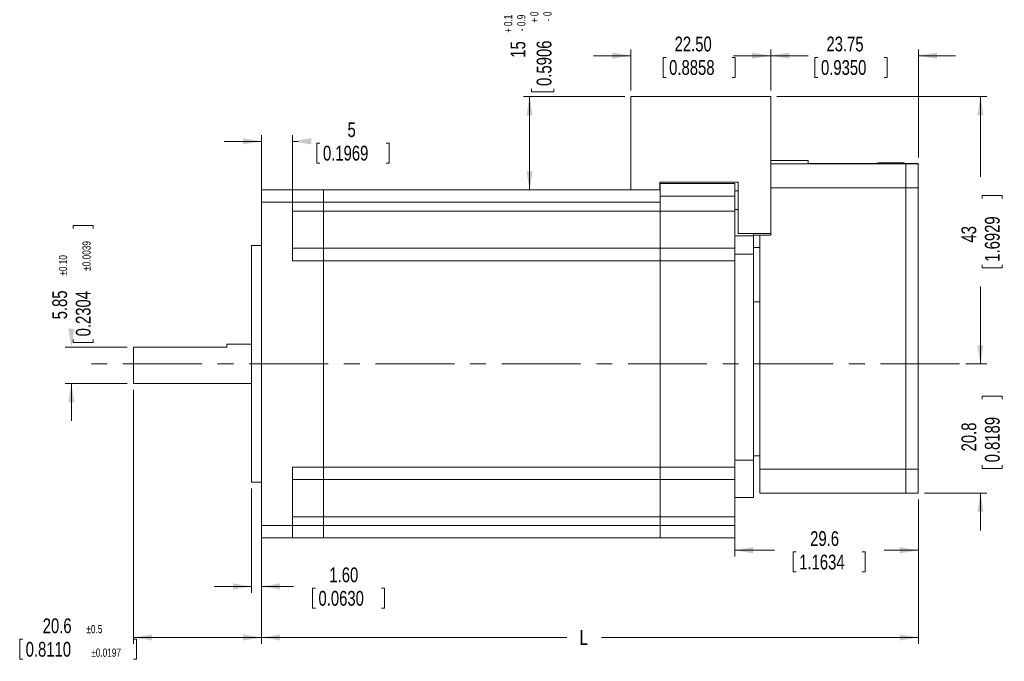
# Model space of a CAD drawing. Header units: millimetres. Extents: x 11 to 421, y 5 to 275.
# Tile 3 of 5: x 116 to 274, y 80 to 183. Entities that reach past the tile are written whole.
import ezdxf

# ---------------------------------------------------------------- set-up
doc = ezdxf.new("R2010")
doc.units = ezdxf.units.MM
doc.linetypes.add('CENTERX2', pattern=[20.32, 12.7, -2.54, 2.54, -2.54])
doc.styles.add('SLDTEXTSTYLE0', font='TXT', dxfattribs={"width": 0.75})
doc.dimstyles.new('SLDDIMSTYLE10', dxfattribs={"dimtxt": 2.38125, "dimasz": 3, "dimexe": 0, "dimexo": 0.0625, "dimgap": 0.595313, "dimtad": 0, "dimrnd": 1e-09, "dimzin": 12, "dimdsep": 46, "dimtxsty": 'SLDTEXTSTYLE0', "dimsah": 1, "dimcen": 0.09, "dimadec": 0, "dimazin": 0, "dimtol": 1, "dimtp": 0.1, "dimtm": 0.1, "dimtfac": 1, "dimtofl": 0, "dimtmove": 0, "dimatfit": 3, "dimfxl": 1, "dimtolj": 1, "dimarcsym": 0})
doc.dimstyles.new('SLDDIMSTYLE3', dxfattribs={"dimtxt": 2.38125, "dimasz": 3, "dimexe": 0, "dimexo": 0.0625, "dimgap": 0.595313, "dimtad": 0, "dimrnd": 1e-09, "dimzin": 12, "dimdsep": 46, "dimtxsty": 'SLDTEXTSTYLE0', "dimsah": 1, "dimcen": 0.09, "dimadec": 0, "dimazin": 0, "dimtfac": 1, "dimtofl": 0, "dimtmove": 0, "dimatfit": 3, "dimfxl": 1, "dimtolj": 1, "dimtzin": 12, "dimarcsym": 0})
doc.dimstyles.new('SLDDIMSTYLE4', dxfattribs={"dimtxt": 2.38125, "dimasz": 3, "dimexe": 0, "dimexo": 0.0625, "dimgap": 0.595313, "dimtad": 0, "dimdec": 1, "dimrnd": 1e-09, "dimzin": 12, "dimdsep": 46, "dimtxsty": 'SLDTEXTSTYLE0', "dimsah": 1, "dimcen": 0.09, "dimadec": 0, "dimazin": 0, "dimtfac": 1, "dimtdec": 1, "dimtofl": 0, "dimtmove": 0, "dimatfit": 3, "dimfxl": 1, "dimtolj": 1, "dimtzin": 12, "dimarcsym": 0})
doc.dimstyles.new('SLDDIMSTYLE5', dxfattribs={"dimtxt": 2.38125, "dimasz": 3, "dimexe": 0, "dimexo": 0.0625, "dimgap": 0.595313, "dimtad": 0, "dimdec": 1, "dimrnd": 1e-09, "dimzin": 12, "dimdsep": 46, "dimtxsty": 'SLDTEXTSTYLE0', "dimsah": 1, "dimcen": 0.09, "dimadec": 0, "dimazin": 0, "dimtfac": 1, "dimtdec": 1, "dimtofl": 0, "dimtmove": 0, "dimatfit": 3, "dimfxl": 1, "dimtolj": 1, "dimtzin": 12, "dimarcsym": 0})
doc.dimstyles.new('SLDDIMSTYLE6', dxfattribs={"dimtxt": 2.38125, "dimasz": 3, "dimexe": 0, "dimexo": 0.0625, "dimgap": 0.595313, "dimtad": 0, "dimrnd": 1e-09, "dimzin": 4, "dimdsep": 46, "dimtxsty": 'SLDTEXTSTYLE0', "dimsah": 1, "dimcen": 0.09, "dimadec": 0, "dimazin": 0, "dimtfac": 1, "dimtofl": 0, "dimtmove": 0, "dimatfit": 3, "dimfxl": 1, "dimtolj": 1, "dimtzin": 12, "dimarcsym": 0})
doc.dimstyles.new('SLDDIMSTYLE7', dxfattribs={"dimtxt": 2.38125, "dimasz": 3, "dimexe": 0, "dimexo": 0.0625, "dimgap": 0.595313, "dimtad": 0, "dimdec": 1, "dimrnd": 1e-09, "dimzin": 12, "dimdsep": 46, "dimtxsty": 'SLDTEXTSTYLE0', "dimsah": 1, "dimcen": 0.09, "dimadec": 0, "dimazin": 0, "dimtol": 1, "dimtp": 0.1, "dimtm": 0.9, "dimtfac": 1.8, "dimtdec": 1, "dimtofl": 0, "dimtmove": 0, "dimatfit": 3, "dimfxl": 1, "dimtolj": 1, "dimarcsym": 0})
doc.dimstyles.new('SLDDIMSTYLE8', dxfattribs={"dimtxt": 2.38125, "dimasz": 3, "dimexe": 0, "dimexo": 0.0625, "dimgap": 0.595313, "dimtad": 0, "dimrnd": 1e-09, "dimzin": 12, "dimdsep": 46, "dimtxsty": 'SLDTEXTSTYLE0', "dimsah": 1, "dimcen": 0.09, "dimadec": 0, "dimazin": 0, "dimtfac": 1, "dimtofl": 0, "dimtmove": 0, "dimatfit": 3, "dimfxl": 1, "dimtolj": 1, "dimtzin": 12, "dimarcsym": 0})
doc.dimstyles.new('SLDDIMSTYLE9', dxfattribs={"dimtxt": 2.38125, "dimasz": 3, "dimexe": 0, "dimexo": 0.0625, "dimgap": 0.595313, "dimtad": 0, "dimdec": 1, "dimrnd": 1e-09, "dimzin": 12, "dimdsep": 46, "dimtxsty": 'SLDTEXTSTYLE0', "dimsah": 1, "dimcen": 0.09, "dimadec": 0, "dimazin": 0, "dimtol": 1, "dimtp": 0.5, "dimtm": 0.5, "dimtfac": 1, "dimtdec": 1, "dimtofl": 0, "dimtmove": 0, "dimatfit": 3, "dimfxl": 1, "dimtolj": 1, "dimarcsym": 0})

# ---------------------------------------------------------------- blocks, each defined once
blk = doc.blocks.new('*D12')
at = {"color": 7, "linetype": 'Continuous', "lineweight": 0}
for p, q in [((260.6, 106.09), (260.6, 82.88)), ((154.9, 100.88), (154.9, 82.88)), ((154.9, 83.88), (204.02, 83.88)), ((260.6, 83.88), (209.62, 83.88))]:
    blk.add_line(p, q, dxfattribs=at)
for points in [[(154.9, 83.88), (157.9, 83.38), (157.9, 84.38)], [(260.6, 83.88), (257.6, 84.38), (257.6, 83.38)]]:
    blk.add_solid(points, dxfattribs=at)
at = {"color": 7, "linetype": 'Continuous', "lineweight": 0, "insert": (206.09, 85.06), "char_height": 2.38, "attachment_point": 1, "style": 'SLDTEXTSTYLE0'}
blk.add_mtext('L', dxfattribs=at)
blk = doc.blocks.new('*D13')
at = {"color": 7, "linetype": 'Continuous', "lineweight": 0}
for p, q in [((260.6, 106.09), (260.6, 96.91)), ((231.05, 100.88), (231.05, 96.91)), ((231.05, 97.91), (237.43, 97.91)), ((240.46, 97.63), (240.46, 94.42)), ((240.46, 97.63), (240.94, 97.63)), ((252.06, 97.63), (251.58, 97.63)), ((252.06, 97.63), (252.06, 94.42)), ((260.6, 97.91), (255.1, 97.91)), ((240.46, 94.42), (240.94, 94.42)), ((252.06, 94.42), (251.58, 94.42))]:
    blk.add_line(p, q, dxfattribs=at)
for points in [[(231.05, 97.91), (234.05, 97.41), (234.05, 98.41)], [(260.6, 97.91), (257.6, 98.41), (257.6, 97.41)]]:
    blk.add_solid(points, dxfattribs=at)
at = {"color": 7, "linetype": 'Continuous', "lineweight": 0, "char_height": 2.381, "attachment_point": 1, "style": 'SLDTEXTSTYLE0'}
for s, insert in [('29.6', (243.19, 100.98)), ('1.1634', (241.43, 97.2))]:
    blk.add_mtext(s, dxfattribs=dict(at, insert=insert))
blk = doc.blocks.new('*D14')
at = {"color": 7, "linetype": 'Continuous', "lineweight": 0}
for p, q in [((270.6, 127.89), (270.6, 133.89)), ((268.22, 127.89), (271.6, 127.89)), ((270.88, 122.69), (274.1, 122.69)), ((270.88, 122.69), (270.88, 122.2)), ((274.1, 122.69), (274.1, 122.2)), ((270.88, 111.08), (270.88, 111.57)), ((270.88, 111.08), (274.1, 111.08)), ((274.1, 111.08), (274.1, 111.57)), ((261.6, 107.09), (271.6, 107.09)), ((270.6, 107.09), (270.6, 101.09))]:
    blk.add_line(p, q, dxfattribs=at)
for points in [[(270.6, 127.89), (271.1, 130.89), (270.1, 130.89)], [(270.6, 107.09), (270.1, 104.09), (271.1, 104.09)]]:
    blk.add_solid(points, dxfattribs=at)
at = {"color": 7, "linetype": 'Continuous', "lineweight": 0, "char_height": 2.381, "attachment_point": 1, "rotation": 90, "style": 'SLDTEXTSTYLE0'}
for s, insert in [('0.8189', (271.31, 112.05)), ('20.8', (267.53, 113.81))]:
    blk.add_mtext(s, dxfattribs=dict(at, insert=insert))
blk = doc.blocks.new('*D15')
at = {"color": 7, "linetype": 'Continuous', "lineweight": 0}
for p, q in [((237.85, 170.89), (271.6, 170.89)), ((270.6, 170.89), (270.6, 157.99)), ((270.88, 154.96), (274.1, 154.96)), ((270.88, 154.96), (270.88, 154.48)), ((274.1, 154.96), (274.1, 154.48)), ((270.88, 143.36), (270.88, 143.84)), ((270.88, 143.36), (274.1, 143.36)), ((274.1, 143.36), (274.1, 143.84)), ((270.6, 127.89), (270.6, 140.32)), ((268.22, 127.89), (271.6, 127.89))]:
    blk.add_line(p, q, dxfattribs=at)
for points in [[(270.6, 170.89), (270.1, 167.89), (271.1, 167.89)], [(270.6, 127.89), (271.1, 130.89), (270.1, 130.89)]]:
    blk.add_solid(points, dxfattribs=at)
at = {"color": 7, "linetype": 'Continuous', "lineweight": 0, "char_height": 2.381, "attachment_point": 1, "rotation": 90, "style": 'SLDTEXTSTYLE0'}
for s, insert in [('1.6929', (271.31, 144.32)), ('43', (267.53, 147.4))]:
    blk.add_mtext(s, dxfattribs=dict(at, insert=insert))
blk = doc.blocks.new('*D16')
at = {"color": 7, "linetype": 'Continuous', "lineweight": 0}
for p, q in [((214.35, 177.47), (208.35, 177.47)), ((214.35, 171.89), (214.35, 178.47)), ((236.85, 171.89), (236.85, 178.47)), ((236.85, 177.47), (242.85, 177.47)), ((219.53, 177.18), (219.53, 173.97)), ((219.53, 177.18), (220.02, 177.18)), ((231.14, 177.18), (230.65, 177.18)), ((231.14, 177.18), (231.14, 173.97)), ((219.53, 173.97), (220.02, 173.97)), ((231.14, 173.97), (230.65, 173.97))]:
    blk.add_line(p, q, dxfattribs=at)
for points in [[(214.35, 177.47), (211.35, 177.97), (211.35, 176.97)], [(236.85, 177.47), (239.85, 176.97), (239.85, 177.97)]]:
    blk.add_solid(points, dxfattribs=at)
at = {"color": 7, "linetype": 'Continuous', "lineweight": 0, "char_height": 2.381, "attachment_point": 1, "style": 'SLDTEXTSTYLE0'}
for s, insert in [('22.50', (221.38, 180.54)), ('0.8858', (220.5, 176.76))]:
    blk.add_mtext(s, dxfattribs=dict(at, insert=insert))
blk = doc.blocks.new('*D17')
at = {"color": 7, "linetype": 'Continuous', "lineweight": 0}
for p, q in [((198.33, 190.16), (201.96, 190.16)), ((198.33, 190.16), (198.33, 189.68)), ((201.96, 190.16), (201.96, 189.68)), ((198.33, 171.64), (198.33, 172.12)), ((198.33, 171.64), (201.96, 171.64)), ((201.96, 171.64), (201.96, 172.12)), ((213.35, 170.89), (197.04, 170.89)), ((198.04, 155.89), (198.04, 170.89)), ((213.35, 155.89), (197.04, 155.89))]:
    blk.add_line(p, q, dxfattribs=at)
for points in [[(198.04, 170.89), (197.54, 167.89), (198.54, 167.89)], [(198.04, 155.89), (198.54, 158.89), (197.54, 158.89)]]:
    blk.add_solid(points, dxfattribs=at)
at = {"color": 7, "linetype": 'Continuous', "lineweight": 0, "attachment_point": 1, "rotation": 90, "style": 'SLDTEXTSTYLE0'}
for s, insert, char_height in [('0.0039', (198.15, 183.83), 1.323), ('0.0354', (200.25, 183.83), 1.323), ('0.1', (193.94, 182.22), 1.323), ('0.9', (196.05, 182.22), 1.323), ('+', (198.15, 182.76), 1.32), ('0.5906', (199.18, 172.6), 2.381), ('-', (200.25, 183), 1.32), ('+', (193.94, 181.15), 1.32), ('-', (196.05, 181.39), 1.32), ('15', (194.97, 177.14), 2.381)]:
    blk.add_mtext(s, dxfattribs=dict(at, insert=insert, char_height=char_height))
blk = doc.blocks.new('*D18')
at = {"color": 7, "linetype": 'Continuous', "lineweight": 0}
for p, q in [((154.9, 163.69), (148.9, 163.69)), ((154.9, 154.88), (154.9, 164.69)), ((159.9, 154.88), (159.9, 164.69)), ((159.9, 163.69), (160.78, 163.69)), ((163.82, 163.41), (163.82, 160.2)), ((163.82, 163.41), (164.3, 163.41)), ((175.42, 163.41), (174.94, 163.41)), ((175.42, 163.41), (175.42, 160.2)), ((163.82, 160.2), (164.3, 160.2)), ((175.42, 160.2), (174.94, 160.2))]:
    blk.add_line(p, q, dxfattribs=at)
for points in [[(154.9, 163.69), (151.9, 164.19), (151.9, 163.19)], [(159.9, 163.69), (162.9, 163.19), (162.9, 164.19)]]:
    blk.add_solid(points, dxfattribs=at)
at = {"color": 7, "linetype": 'Continuous', "lineweight": 0, "attachment_point": 1, "style": 'SLDTEXTSTYLE0'}
for s, insert, char_height in [('5', (168.74, 166.76), 2.38), ('0.1969', (164.79, 162.98), 2.381)]:
    blk.add_mtext(s, dxfattribs=dict(at, insert=insert, char_height=char_height))
blk = doc.blocks.new('*D19')
at = {"color": 7, "linetype": 'Continuous', "lineweight": 0}
for p, q in [((153.3, 107.84), (153.3, 91.08)), ((154.9, 100.88), (154.9, 91.08)), ((153.3, 92.08), (147.3, 92.08)), ((154.9, 92.08), (160.06, 92.08)), ((163.1, 91.79), (163.1, 88.58)), ((163.1, 91.79), (163.58, 91.79)), ((174.7, 91.79), (174.22, 91.79)), ((174.7, 91.79), (174.7, 88.58)), ((163.1, 88.58), (163.58, 88.58)), ((174.7, 88.58), (174.22, 88.58))]:
    blk.add_line(p, q, dxfattribs=at)
for points in [[(153.3, 92.08), (150.3, 92.58), (150.3, 91.58)], [(154.9, 92.08), (157.9, 91.58), (157.9, 92.58)]]:
    blk.add_solid(points, dxfattribs=at)
at = {"color": 7, "linetype": 'Continuous', "lineweight": 0, "char_height": 2.381, "attachment_point": 1, "style": 'SLDTEXTSTYLE0'}
for s, insert in [('1.60', (165.82, 95.15)), ('0.0630', (164.07, 91.37))]:
    blk.add_mtext(s, dxfattribs=dict(at, insert=insert))
blk = doc.blocks.new('*D20')
at = {"color": 7, "linetype": 'Continuous', "lineweight": 0}
for p, q in [((134.3, 123.71), (134.3, 82.88)), ((154.9, 100.88), (154.9, 82.88)), ((115.99, 83.6), (115.99, 80.38)), ((115.99, 83.6), (116.47, 83.6)), ((154.9, 83.88), (134.3, 83.88)), ((134.8, 83.6), (134.32, 83.6)), ((134.8, 83.6), (134.8, 80.38)), ((115.99, 80.38), (116.47, 80.38)), ((134.8, 80.38), (134.32, 80.38))]:
    blk.add_line(p, q, dxfattribs=at)
for points in [[(134.3, 83.88), (137.3, 83.38), (137.3, 84.38)], [(154.9, 83.88), (151.9, 84.38), (151.9, 83.38)]]:
    blk.add_solid(points, dxfattribs=at)
at = {"color": 7, "linetype": 'Continuous', "lineweight": 0, "attachment_point": 1, "style": 'SLDTEXTSTYLE0'}
for s, insert, char_height in [('20.6', (119.69, 86.95), 2.381), ('±0.5', (126.72, 85.88), 1.323), ('0.8110', (116.95, 83.17), 2.381), ('±0.0197', (127.5, 82.1), 1.323)]:
    blk.add_mtext(s, dxfattribs=dict(at, insert=insert, char_height=char_height))
blk = doc.blocks.new('*D21')
at = {"color": 7, "linetype": 'Continuous', "lineweight": 0}
for p, q in [((236.85, 177.47), (230.85, 177.47)), ((236.85, 171.89), (236.85, 178.47)), ((260.6, 161.09), (260.6, 178.47)), ((260.6, 177.47), (266.6, 177.47)), ((243.97, 177.18), (243.97, 173.97)), ((243.97, 177.18), (244.45, 177.18)), ((255.57, 177.18), (255.09, 177.18)), ((255.57, 177.18), (255.57, 173.97)), ((243.97, 173.97), (244.45, 173.97)), ((255.57, 173.97), (255.09, 173.97))]:
    blk.add_line(p, q, dxfattribs=at)
for points in [[(236.85, 177.47), (233.85, 177.97), (233.85, 176.97)], [(260.6, 177.47), (263.6, 176.97), (263.6, 177.97)]]:
    blk.add_solid(points, dxfattribs=at)
at = {"color": 7, "linetype": 'Continuous', "lineweight": 0, "char_height": 2.381, "attachment_point": 1, "style": 'SLDTEXTSTYLE0'}
for s, insert in [('23.75', (245.81, 180.54)), ('0.9350', (244.93, 176.76))]:
    blk.add_mtext(s, dxfattribs=dict(at, insert=insert))
blk = doc.blocks.new('*D22')
at = {"color": 7, "linetype": 'Continuous', "lineweight": 0}
for p, q in [((124.58, 150.17), (127.8, 150.17)), ((124.58, 150.17), (124.58, 149.68)), ((127.8, 150.17), (127.8, 149.68)), ((124.58, 131.35), (124.58, 131.83)), ((127.8, 131.35), (127.8, 131.83)), ((133.3, 130.57), (123.3, 130.57)), ((124.58, 131.35), (127.8, 131.35)), ((133.3, 124.71), (123.3, 124.71)), ((124.3, 124.71), (124.3, 118.71))]:
    blk.add_line(p, q, dxfattribs=at)
for points in [[(124.3, 130.57), (124.8, 133.57), (123.8, 133.57)], [(124.3, 124.71), (123.8, 121.71), (124.8, 121.71)]]:
    blk.add_solid(points, dxfattribs=at)
at = {"color": 7, "linetype": 'Continuous', "lineweight": 0, "attachment_point": 1, "rotation": 90, "style": 'SLDTEXTSTYLE0'}
for s, insert, char_height in [('±0.0039', (126.08, 142.86), 1.323), ('±0.10', (122.3, 142.08), 1.323), ('5.85', (121.23, 135.05), 2.381), ('0.2304', (125.01, 132.31), 2.381)]:
    blk.add_mtext(s, dxfattribs=dict(at, insert=insert, char_height=char_height))

msp = doc.modelspace()

# ---------------------------------------------------------------- linework, layer by layer
at = {"color": 7, "linetype": 'Continuous', "lineweight": 15}
for p, q in [((236.848, 170.9), (214.348, 170.9)), ((214.348, 170.888), (214.348, 170.9)), ((236.848, 170.888), (214.348, 170.888)), ((214.348, 155.888), (214.348, 170.888)), ((236.848, 170.888), (236.848, 170.9)), ((236.848, 159.738), (236.848, 170.888)), ((242.848, 160.599), (236.848, 160.599)), ((242.848, 160.589), (236.848, 160.589)), ((236.848, 160.089), (258.598, 160.089)), ((242.848, 160.089), (236.848, 160.089)), ((242.848, 160.599), (242.848, 160.589)), ((242.848, 160.589), (242.848, 160.089)), ((254.098, 160.099), (242.848, 160.099)), ((254.098, 160.239), (254.098, 160.09)), ((254.098, 160.239), (258.298, 160.239)), ((254.598, 160.09), (254.598, 160.09)), ((258.598, 160.09), (254.598, 160.09)), ((258.298, 160.239), (258.298, 160.09)), ((258.598, 160.099), (258.298, 160.099)), ((258.298, 160.098), (258.598, 160.098)), ((258.598, 160.099), (258.598, 160.098)), ((258.598, 160.099), (260.598, 160.099)), ((258.598, 160.089), (258.598, 160.099)), ((258.598, 160.09), (258.598, 160.089)), ((258.598, 160.089), (258.598, 156.237)), ((258.598, 156.237), (258.598, 160.089)), ((258.598, 160.089), (260.598, 160.089)), ((260.598, 160.089), (260.598, 160.099)), ((260.598, 156.237), (260.598, 160.089)), ((236.848, 159.738), (236.848, 156.237)), ((218.998, 155.888), (218.998, 157.138)), ((218.998, 157.138), (231.598, 157.138)), ((231.048, 156.894), (219.048, 156.894)), ((219.048, 156.884), (219.048, 156.894)), ((219.048, 156.884), (231.048, 156.884)), ((219.048, 154.883), (219.048, 156.884)), ((231.048, 156.884), (231.048, 156.894)), ((231.048, 154.883), (231.048, 156.884)), ((231.598, 157.138), (231.598, 148.888)), ((159.898, 155.897), (154.898, 155.897)), ((154.898, 155.881), (154.898, 155.897)), ((154.898, 153.88), (154.898, 155.881)), ((154.898, 155.881), (159.898, 155.881)), ((159.898, 155.894), (159.898, 155.897)), ((164.898, 155.894), (159.898, 155.894)), ((159.898, 155.884), (164.898, 155.884)), ((159.898, 155.884), (159.898, 155.881)), ((159.898, 153.88), (159.898, 155.881)), ((164.898, 155.884), (164.898, 155.894)), ((214.348, 155.894), (164.898, 155.894)), ((164.898, 155.894), (164.898, 155.884)), ((164.898, 155.884), (164.898, 153.883)), ((164.898, 155.884), (219.048, 155.884)), ((164.898, 153.883), (164.898, 155.884)), ((218.998, 155.888), (214.348, 155.888)), ((219.048, 155.894), (218.998, 155.894)), ((231.048, 155.743), (231.598, 155.743)), ((231.048, 155.735), (231.598, 155.735)), ((236.848, 156.237), (236.848, 148.587)), ((258.598, 156.237), (236.848, 156.237)), ((258.598, 156.237), (258.598, 110.937)), ((258.598, 156.237), (260.598, 156.237)), ((258.598, 110.937), (258.598, 156.237)), ((260.598, 110.937), (260.598, 156.237)), ((159.898, 153.88), (154.898, 153.88)), ((154.898, 101.88), (154.898, 153.88)), ((164.898, 153.883), (159.898, 153.883)), ((159.898, 153.88), (159.898, 144.48)), ((164.898, 152.483), (164.898, 153.883)), ((219.048, 153.883), (164.898, 153.883)), ((164.898, 152.483), (164.898, 153.883)), ((231.048, 154.883), (219.048, 154.883)), ((219.048, 152.483), (219.048, 154.883)), ((219.048, 152.483), (219.048, 153.883)), ((231.048, 152.483), (231.048, 154.883)), ((159.898, 152.483), (164.898, 152.483)), ((164.898, 152.483), (164.898, 146.481)), ((164.898, 152.483), (219.048, 152.483)), ((164.898, 146.481), (164.898, 152.483)), ((219.048, 152.483), (231.048, 152.483)), ((219.048, 146.481), (219.048, 152.483)), ((219.048, 152.483), (219.048, 146.481)), ((231.048, 152.734), (231.598, 152.734)), ((231.048, 146.481), (231.048, 152.483)), ((231.048, 148.514), (234.048, 148.514)), ((234.048, 148.514), (231.048, 148.514)), ((236.848, 148.888), (231.598, 148.888)), ((234.048, 148.888), (234.048, 148.514)), ((234.048, 148.514), (234.048, 145.513)), ((234.048, 148.514), (234.048, 148.514)), ((234.098, 148.598), (234.098, 148.59)), ((234.098, 148.598), (235.098, 148.598)), ((235.098, 148.59), (234.098, 148.59)), ((234.098, 148.59), (234.098, 146.59)), ((235.098, 148.601), (235.098, 148.598)), ((235.098, 148.601), (236.848, 148.601)), ((235.098, 148.59), (235.098, 148.587)), ((235.098, 148.587), (235.098, 110.937)), ((235.098, 148.587), (236.848, 148.587)), ((153.298, 108.839), (153.298, 146.939)), ((159.898, 146.481), (164.898, 146.481)), ((164.898, 146.481), (159.898, 146.481)), ((164.898, 146.481), (164.898, 144.48)), ((164.898, 146.481), (164.898, 146.481)), ((164.898, 146.481), (219.048, 146.481)), ((164.898, 144.48), (164.898, 146.481)), ((219.048, 146.481), (164.898, 146.481)), ((164.898, 146.481), (164.898, 146.481)), ((219.048, 144.48), (219.048, 146.481)), ((219.048, 146.481), (231.048, 146.481)), ((219.048, 146.481), (231.048, 146.481)), ((219.048, 146.481), (219.048, 146.481)), ((219.048, 146.481), (219.048, 144.48)), ((219.048, 146.481), (219.048, 146.481)), ((231.048, 144.48), (231.048, 146.481)), ((231.048, 146.481), (231.048, 146.481)), ((235.098, 146.59), (234.098, 146.59)), ((164.898, 144.48), (159.898, 144.48)), ((164.898, 111.28), (164.898, 144.48)), ((219.048, 144.48), (164.898, 144.48)), ((164.898, 144.48), (164.898, 111.28)), ((231.048, 144.48), (219.048, 144.48)), ((219.048, 111.28), (219.048, 144.48)), ((219.048, 144.48), (219.048, 111.28)), ((231.048, 145.513), (234.048, 145.513)), ((231.048, 111.28), (231.048, 144.48)), ((234.048, 145.513), (234.048, 112.382)), ((149.298, 130.565), (134.298, 130.565)), ((134.298, 130.565), (134.298, 124.714)), ((149.298, 131.064), (149.298, 130.565)), ((159.898, 111.28), (164.898, 111.28)), ((159.898, 101.88), (159.898, 111.28)), ((164.898, 109.281), (164.898, 111.28)), ((164.898, 111.28), (219.048, 111.28)), ((164.898, 109.281), (164.898, 111.28)), ((219.048, 111.28), (231.048, 111.28)), ((219.048, 109.281), (219.048, 111.28)), ((219.048, 111.28), (219.048, 109.281)), ((234.048, 112.382), (231.048, 112.382)), ((231.048, 109.281), (231.048, 111.28)), ((234.048, 112.382), (234.048, 106.384)), ((235.098, 110.937), (258.598, 110.937)), ((235.098, 107.089), (235.098, 110.937)), ((258.598, 110.937), (258.598, 107.089)), ((258.598, 110.937), (260.598, 110.937)), ((258.598, 107.089), (258.598, 110.937)), ((260.598, 107.089), (260.598, 110.937)), ((164.898, 109.281), (159.898, 109.281)), ((164.898, 103.283), (164.898, 109.281)), ((219.048, 109.281), (164.898, 109.281)), ((164.898, 103.283), (164.898, 109.281)), ((231.048, 109.281), (219.048, 109.281)), ((219.048, 103.283), (219.048, 109.281)), ((219.048, 109.281), (219.048, 103.283)), ((231.048, 103.283), (231.048, 109.281)), ((231.048, 106.384), (234.048, 106.384)), ((258.598, 107.089), (235.098, 107.089)), ((258.598, 107.089), (260.598, 107.089)), ((159.898, 103.283), (164.898, 103.283)), ((164.898, 101.883), (164.898, 103.283)), ((219.048, 103.283), (164.898, 103.283)), ((164.898, 101.883), (164.898, 103.283)), ((219.048, 103.283), (231.048, 103.283)), ((219.048, 103.283), (219.048, 101.883)), ((219.048, 101.883), (219.048, 103.283)), ((231.048, 101.883), (231.048, 103.283)), ((154.898, 101.88), (159.898, 101.88)), ((154.898, 99.881), (154.898, 101.88)), ((159.898, 101.883), (164.898, 101.883)), ((159.898, 101.88), (159.898, 99.881)), ((164.898, 99.884), (164.898, 101.883)), ((164.898, 101.883), (219.048, 101.883)), ((164.898, 99.884), (164.898, 101.883)), ((219.048, 101.883), (231.048, 101.883)), ((219.048, 99.884), (219.048, 101.883)), ((219.048, 101.883), (219.048, 99.884)), ((231.048, 99.884), (231.048, 101.883)), ((159.898, 99.881), (154.898, 99.881)), ((164.898, 99.884), (159.898, 99.884)), ((219.048, 99.884), (164.898, 99.884)), ((231.048, 99.884), (219.048, 99.884))]:
    msp.add_line(p, q, dxfattribs=at)
at = {"color": 7, "linetype": 'CENTERX2', "lineweight": 0}
for p, q in [((157.898, 153.894), (166.898, 153.894)), ((267.219, 127.889), (125.298, 127.889))]:
    msp.add_line(p, q, dxfattribs=at)
at = {"color": 7, "linetype": 'Continuous', "lineweight": 15, "flags": 128}
msp.add_lwpolyline([(239.701, 160.594), (239.296, 160.594), (238.921, 160.594), (238.604, 160.594), (238.369, 160.594), (238.232, 160.594), (238.204, 160.594), (238.287, 160.594), (238.475, 160.594), (238.754, 160.594), (239.103, 160.594), (239.496, 160.594), (239.905, 160.594), (240.298, 160.594), (240.647, 160.594), (240.926, 160.594), (241.114, 160.594), (241.197, 160.594), (241.169, 160.594), (241.032, 160.594), (240.797, 160.594), (240.48, 160.594), (240.105, 160.594), (239.701, 160.594)], dxfattribs=at)
at = {"color": 7, "linetype": 'Continuous', "lineweight": 15}
for points in [[(154.898, 146.939), (153.298, 146.939)], [(235.098, 137.896), (234.048, 137.896)], [(153.298, 131.064), (149.298, 131.064)], [(134.298, 124.714), (153.298, 124.714)], [(234.048, 113.096), (235.098, 113.096)], [(153.298, 108.839), (154.898, 108.839)]]:
    msp.add_open_spline(points, degree=1, dxfattribs=at)

# ---------------------------------------------------------------- dimensions: what is measured, and where the dimension line sits
at = {"color": 7, "linetype": 'Continuous', "lineweight": 0}
for base, p1, p2, dimstyle, picture, middle in [((198.042, 170.888), (214.348, 155.888), (214.348, 170.888), 'SLDDIMSTYLE7', '*D17', (198.042, 180.9)), ((270.598, 170.888), (267.219, 127.889), (236.848, 170.888), 'SLDDIMSTYLE3', '*D15', (270.598, 149.156)), ((124.298, 124.714), (134.298, 130.565), (134.298, 124.714), 'SLDDIMSTYLE10', '*D22', (124.298, 140.563)), ((270.598, 127.889), (260.598, 107.089), (267.219, 127.889), 'SLDDIMSTYLE5', '*D14', (270.598, 116.885))]:
    dim = msp.add_linear_dim(base=base, p1=p1, p2=p2, angle=90, dimstyle=dimstyle, dxfattribs=at)
    dim.commit()
    dim.dimension.update_dxf_attribs({"geometry": picture, "text_midpoint": middle, "dimtype": 160})
for base, p1, p2, dimstyle, picture, middle in [((214.348, 177.467), (236.848, 170.888), (214.348, 170.888), 'SLDDIMSTYLE6', '*D16', (225.334, 177.467)), ((260.598, 177.467), (236.848, 170.888), (260.598, 160.089), 'SLDDIMSTYLE8', '*D21', (249.769, 177.467)), ((154.898, 163.692), (159.898, 153.88), (154.898, 153.88), 'SLDDIMSTYLE8', '*D18', (169.622, 163.692)), ((134.298, 83.881), (154.898, 101.88), (134.298, 124.714), 'SLDDIMSTYLE9', '*D20', (125.199, 83.881)), ((154.898, 92.077), (153.298, 108.839), (154.898, 101.88), 'SLDDIMSTYLE6', '*D19', (168.901, 92.077)), ((260.598422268, 97.912235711), (231.048422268, 101.883092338), (260.598422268, 107.088553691), 'SLDDIMSTYLE4', '*D13', (246.263185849, 97.912235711))]:
    dim = msp.add_linear_dim(base=base, p1=p1, p2=p2, dimstyle=dimstyle, dxfattribs=at)
    dim.commit()
    dim.dimension.update_dxf_attribs({"geometry": picture, "text_midpoint": middle, "dimtype": 160})
dim = msp.add_linear_dim(base=(260.598, 83.881), p1=(154.898, 101.88), p2=(260.598, 107.089), text='L', dimstyle='SLDDIMSTYLE3', dxfattribs=at)
dim.commit()
dim.dimension.update_dxf_attribs({"geometry": '*D12', "text_midpoint": (206.819, 83.881), "dimtype": 160})

doc.saveas('drawing.dxf')
